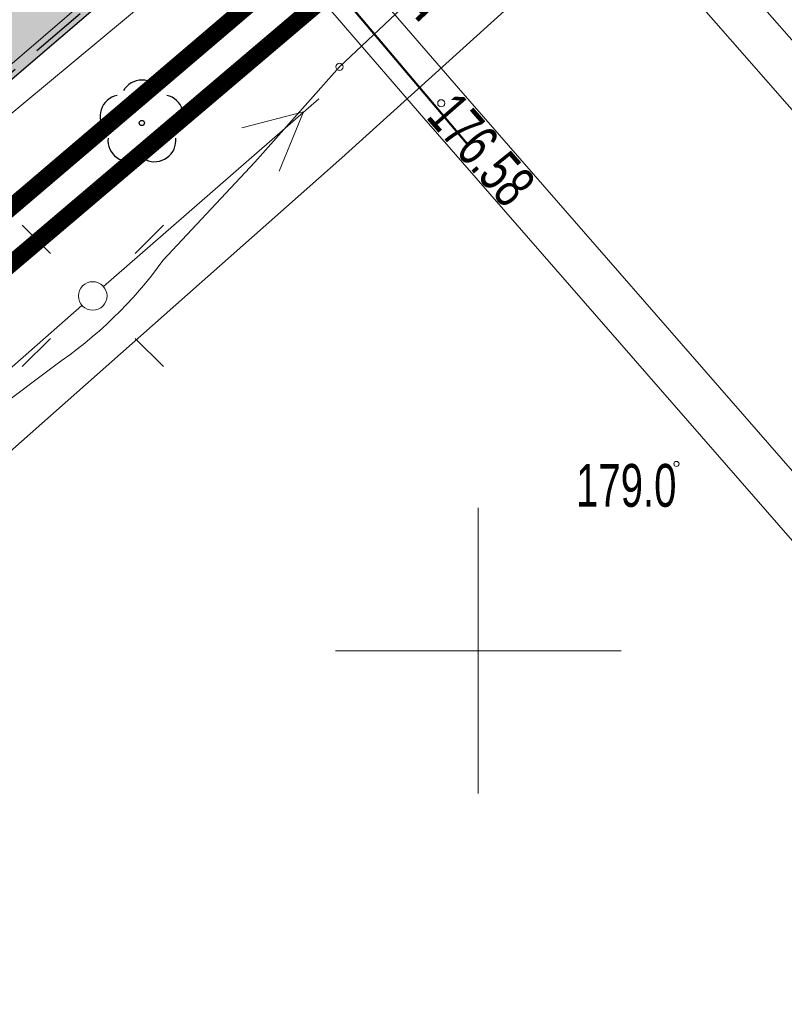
# Model space of a CAD drawing. Header units: metres. Extents: x 7429064 to 7431133, y 5709479 to 5714472.
# Tile 113 of 176: x 7429692 to 7429705, y 5709994 to 5710011. Entities that reach past the tile are written whole.
import ezdxf
from ezdxf.enums import TextEntityAlignment as Align

# ---------------------------------------------------------------- set-up
doc = ezdxf.new("R2010")
doc.units = ezdxf.units.M
for name, pattern in [('1', [0]), ('2_KTCR02', [1.5, 1, -0.5]), ('3_KTCR02', [1.5, 1, -0.5]), ('4_SUPE_01', [0]), ('4_SUPT_01', [0]), ('4_SUPW_01', [0]), ('7_1', [0]), ('7_SUPE_01', [0]), ('7_SUPT_01', [0]), ('7_SUPW_01', [0]), ('HIDDEN', [0.375, 0.25, -0.125])]:
    doc.linetypes.add(name, pattern=pattern)
doc.layers.add('_1_Mapa', color=7, linetype='Continuous')
doc.layers.add('_Brudnopis', color=22, linetype='Continuous', lineweight=50, plot=False)
for name, color, linetype, lineweight in [('_D_7_PAS DROGOWY-LINIA ROZGR TEREN INW', 222, 'HIDDEN', 50), ('_D_7_TEREN NIEZBEDNY DLA OB_BUD', 252, 'HIDDEN', 50), ('KRZYZE_L_0', 252, '1', 18), ('KTCR_L_1', 252, '2_KTCR02', 30), ('OBOP_T_1', 82, 'Continuous', 30), ('RTPW_T_0', 252, 'Continuous', 15), ('SUPE_L_3', 252, '4_SUPE_01', 18), ('SUPT_L_0', 252, '4_SUPT_01', 18), ('SUPW_L_0', 252, '4_SUPW_01', 18), ('SUSM_T_0', 252, 'Continuous', 18), ('SUSM_T_3', 252, 'Continuous', 18), ('SUTE_T_0', 252, 'Continuous', 18), ('SUTW_T_0', 252, 'Continuous', 18)]:
    doc.layers.add(name, color=color, linetype=linetype, lineweight=lineweight)
doc.layers.add('D_1_LINIA_OBRZEŻE_BET_6x30cm - III', color=24, linetype='Continuous', lineweight=30, transparency=0.3)
doc.layers.add('D_2_HECZ_CHODNIK_KOSTKA', color=7, linetype='Continuous', lineweight=0, true_color=0xf7f588, transparency=0.35)
doc.layers.add('DZIALKA_L_0', color=7, linetype='1', lineweight=40, true_color=0x008000)

# ---------------------------------------------------------------- blocks, each defined once
blk = doc.blocks.new('3_OBOP02_01')
at = {"linetype": 'Continuous'}
blk.add_circle((0, 0), 0.045, dxfattribs=at)
for centre, start, end in [((0, 0.375), 30.1401, 149.8599), ((-0.357, 0.116), 102.1445, 221.86), ((0.357, 0.116), 318.14, 77.8555), ((-0.22, -0.303), 174.1482, 293.8542), ((0.22, -0.303), 246.1458, 5.8518)]:
    blk.add_arc(centre, 0.375, start, end, dxfattribs=at)
blk = doc.blocks.new('3_RTPW01')
at = {"linetype": 'Continuous'}
blk.add_circle((0, 0), 0.045, dxfattribs=at)
blk = doc.blocks.new('7_SUSM04_01')
at = {"linetype": 'Continuous'}
blk.add_circle((0, 0), 0.25, dxfattribs=at)
blk = doc.blocks.new('7_SUSM01_01')
at = {"linetype": 'Continuous'}
for p, q in [((-0.742, 0.742), (-1.237, 1.237)), ((0.742, 0.742), (1.237, 1.237)), ((-0.742, -0.742), (-1.237, -1.237)), ((0.742, -0.742), (1.237, -1.237))]:
    blk.add_line(p, q, dxfattribs=at)
blk = doc.blocks.new('7_SUPS01_03')
at = {"linetype": 'Continuous'}
blk.add_circle((0, 0), 0.0625, dxfattribs=at)
blk = doc.blocks.new('7_SUPS01_08')
at = {"linetype": 'Continuous'}
blk.add_circle((0, 0), 0.0625, dxfattribs=at)
blk = doc.blocks.new('X-ref_MDCP_Szara')
at = {"layer": 'DZIALKA_L_0', "linetype": '1'}
blk.add_line((7429668.8, 5709988.15), (7429832.91, 5710127.96), dxfattribs=at)
at = {"layer": 'KRZYZE_L_0', "linetype": '1'}
for p, q in [((7429700, 5709997.5), (7429700, 5710002.5)), ((7429697.5, 5710000), (7429702.5, 5710000))]:
    blk.add_line(p, q, dxfattribs=at)
at = {"layer": 'KTCR_L_1', "linetype": '3_KTCR02'}
blk.add_line((7429693.03, 5710011.15), (7429670.48, 5709991.88), dxfattribs=at)
at = {"layer": 'SUPE_L_3', "linetype": '7_SUPE_01'}
for p, q in [((7429697.57, 5710010.22), (7429700.16, 5710012.66)), ((7429696.09, 5710008.55), (7429697.57, 5710010.22)), ((7429693.438, 5710006.374), (7429697.206, 5710009.662)), ((7429695.86, 5710009.151), (7429696.942, 5710009.431)), ((7429696.517, 5710008.397), (7429696.942, 5710009.431)), ((7429694.48, 5710006.83), (7429696.09, 5710008.55)), ((7429689.303, 5710002.748), (7429693.062, 5710006.045)), ((7429689.5, 5710002.68), (7429692.58, 5710004.99))]:
    blk.add_line(p, q, dxfattribs=at)
blk.add_arc((7429688.274, 5710011.337), 7.67, 304.1524, 324.0094, dxfattribs=at)
at = {"layer": 'SUPT_L_0', "linetype": '7_SUPT_01'}
for p, q in [((7429679.55, 5709999.21), (7429709.97, 5710024.48)), ((7429697.61, 5710008.63), (7429706.58, 5710016.73)), ((7429691.22, 5710002.97), (7429697.61, 5710008.63))]:
    blk.add_line(p, q, dxfattribs=at)
at = {"layer": 'SUPW_L_0', "linetype": '7_SUPW_01'}
blk.add_line((7429659.872, 5709982.877), (7429732.87, 5710045.46), dxfattribs=at)
at = {"layer": 'SUPW_L_0', "linetype": '7_1'}
for p, q in [((7429659.872, 5709982.877), (7429732.87, 5710045.46)), ((7429693.294, 5710024.684), (7429722.85, 5709990.774)), ((7429722.25, 5709990.244), (7429692.691, 5710024.159)), ((7429695.105, 5710015.106), (7429699.654, 5710009.846)), ((7429699.05, 5710009.321), (7429694.5, 5710014.582)), ((7429699.654, 5710009.846), (7429719.14, 5709987.498)), ((7429718.54, 5709986.968), (7429699.05, 5710009.321))]:
    blk.add_line(p, q, dxfattribs=at)
at = {"layer": 'OBOP_T_1'}
blk.add_blockref('3_OBOP02_01', (7429694.111, 5710009.238), dxfattribs=at)
at = {"layer": 'RTPW_T_0'}
blk.add_blockref('3_RTPW01', (7429703.47, 5710003.27), dxfattribs=at)
at = {"layer": 'SUSM_T_0'}
blk.add_blockref('7_SUSM01_01', (7429693.25, 5710006.21), dxfattribs=at)
at = {"layer": 'SUSM_T_3', "rotation": 172.1400045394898}
blk.add_blockref('7_SUSM04_01', (7429693.25, 5710006.21), dxfattribs=at)
at = {"layer": 'SUTE_T_0'}
blk.add_blockref('7_SUPS01_03', (7429697.57, 5710010.22), dxfattribs=at)
at = {"layer": 'SUTW_T_0'}
blk.add_blockref('7_SUPS01_08', (7429699.352, 5710009.583), dxfattribs=at)
at = {"layer": 'RTPW_T_0', "width": 0.7}
blk.add_text('179.0', height=0.75, dxfattribs=at).set_placement((7429703.47, 5710003.27), align=Align.TOP_RIGHT)
at = {"layer": 'SUTE_T_0', "width": 0.7}
blk.add_text('178.0', height=0.75, rotation=43.2919, dxfattribs=at).set_placement((7429698.658, 5710011.245), align=Align.MIDDLE_LEFT)
at = {"layer": 'SUTW_T_0', "width": 0.7}
blk.add_text('176.58', height=0.75, rotation=311.0679, dxfattribs=at).set_placement((7429699.352, 5710009.583), align=Align.MIDDLE_LEFT)

msp = doc.modelspace()

# ---------------------------------------------------------------- hatches: boundary and pattern name
at = {"layer": 'D_2_HECZ_CHODNIK_KOSTKA', "transparency": 33554585}
h = msp.add_hatch(color=256, dxfattribs=at)
h.dxf.hatch_style = 1
h.paths.add_polyline_path([(7429638.934, 5709954.087), (7429640.777, 5709951.999), (7429638.441, 5709949.938), (7429636.626, 5709951.994)], flags=16)
edge = h.paths.add_edge_path(flags=16)
edge.add_arc((7429654.582, 5709963.368), 1.5, 0, 360)
h.paths.add_polyline_path([(7429662.693, 5709978.696), (7429660.193, 5709981.617), (7429660.302, 5709983.027), (7429663.87, 5709986.081), (7429664.797, 5709985.745), (7429665.85, 5709979.514), (7429664.189, 5709978.469)], flags=16)
edge = h.paths.add_edge_path(flags=16)
edge.add_arc((7429638.601, 5709947.846), 0.045, 131.8272, 219.3849)
edge.add_line((7429638.566, 5709947.817), (7429636.832, 5709946.394))
edge.add_line((7429636.832, 5709946.394), (7429635.391, 5709947.983))
edge.add_line((7429635.391, 5709947.983), (7429637.179, 5709949.435))
edge.add_line((7429637.179, 5709949.435), (7429638.571, 5709947.879))
edge = h.paths.add_edge_path(flags=16)
edge.add_arc((7429645.82, 5709955.199), 1.5, 0, 180)
edge.add_arc((7429645.82, 5709955.199), 1.5, 180, 360)
edge = h.paths.add_edge_path()
edge.add_line((7429712.034, 5710029.935), (7429658.242, 5709983.896))
edge.add_arc((7429659.833, 5709982.472), 2.136, 138.1636, 217.4167)
edge.add_line((7429658.137, 5709981.174), (7429662.461, 5709976.122))
edge.add_line((7429662.461, 5709976.122), (7429648.558, 5709964.222))
edge.add_line((7429648.558, 5709964.222), (7429646.835, 5709966.236))
edge.add_line((7429646.835, 5709966.236), (7429635.022, 5709956.126))
edge.add_arc((7429638.273, 5709952.327), 5, 130.559, 179.1421)
edge.add_line((7429633.274, 5709952.402), (7429636.193, 5709940.012))
edge.add_line((7429636.193, 5709940.012), (7429636.937, 5709940.297))
edge.add_line((7429636.937, 5709940.297), (7429638.161, 5709941.514))
edge.add_line((7429638.161, 5709941.514), (7429636.84, 5709943.07))
edge.add_line((7429636.84, 5709943.07), (7429641.44, 5709947.06))
edge.add_line((7429641.44, 5709947.06), (7429642.8, 5709945.53))
edge.add_line((7429642.8, 5709945.53), (7429644.87, 5709947.34))
edge.add_line((7429644.87, 5709947.34), (7429643.5, 5709948.96))
edge.add_line((7429643.5, 5709948.96), (7429652.14, 5709956.36))
edge.add_line((7429652.14, 5709956.36), (7429658.31, 5709961.76))
edge.add_line((7429658.31, 5709961.76), (7429659.652, 5709960.219))
edge.add_line((7429659.652, 5709960.219), (7429660.67, 5709961.16))
edge.add_line((7429660.67, 5709961.16), (7429659.38, 5709962.66))
edge.add_line((7429659.38, 5709962.66), (7429662.38, 5709965.27))
edge.add_line((7429662.38, 5709965.27), (7429663.721, 5709963.735))
edge.add_line((7429663.721, 5709963.735), (7429664.65, 5709964.56))
edge.add_line((7429664.65, 5709964.56), (7429661.84, 5709967.78))
edge.add_line((7429661.84, 5709967.78), (7429666.72, 5709971.95))
edge.add_line((7429666.72, 5709971.95), (7429664.152, 5709974.98))
edge.add_line((7429664.152, 5709974.98), (7429668.661, 5709978.913))
edge.add_line((7429668.661, 5709978.913), (7429667.19, 5709980.588))
edge.add_line((7429667.19, 5709980.588), (7429666.126, 5709986.882))
edge.add_line((7429666.126, 5709986.882), (7429666.719, 5709988.519))
edge.add_line((7429666.719, 5709988.519), (7429714.477, 5710029.393))
edge.add_line((7429714.477, 5710029.393), (7429714.151, 5710029.773))
edge.add_line((7429714.151, 5710029.773), (7429712.034, 5710029.935))
edge = h.paths.add_edge_path()
edge.add_line((7429827.678, 5710127.816), (7429718.119, 5710035.128))
edge.add_line((7429718.119, 5710035.128), (7429717.952, 5710033.022))
edge.add_line((7429717.952, 5710033.022), (7429718.278, 5710032.643))
edge.add_line((7429718.278, 5710032.643), (7429831.149, 5710128.133))
edge.add_arc((7429829.636, 5710125.542), 3, 59.7039, 130.7355)

# ---------------------------------------------------------------- linework, layer by layer
at = {"layer": '_Brudnopis', "flags": 128}
msp.add_lwpolyline([(7429699.836, 5710008.84), (7429685.504, 5710025.781)], dxfattribs=at)
at = {"layer": '_D_7_PAS DROGOWY-LINIA ROZGR TEREN INW', "ltscale": 10, "const_width": 0.3, "flags": 128}
msp.add_lwpolyline([(7429668.8, 5709988.15), (7429832.91, 5710127.96)], dxfattribs=at)
at = {"layer": '_D_7_TEREN NIEZBEDNY DLA OB_BUD', "ltscale": 10, "const_width": 0.3, "flags": 128}
msp.add_lwpolyline([(7429838.642, 5710133.498), (7429838.163, 5710130.983), (7429669.785, 5709988.07), (7429674.221, 5709982.833), (7429665.132, 5709974.906), (7429667.705, 5709971.871), (7429662.832, 5709967.707), (7429665.637, 5709964.494), (7429637.109, 5709939.516), (7429616.438, 5709933.991), (7429410.711, 5709758.425), (7429398.46, 5709756.965), (7429363.725, 5709727.377), (7429364.497, 5709726.485), (7429330.157, 5709696.304), (7429317.553, 5709687.475), (7429303.139, 5709679.24), (7429296.402, 5709677.454), (7429295.854, 5709678.755), (7429285.213, 5709675.171), (7429285.468, 5709665.629), (7429278.469, 5709665.47), (7429278.347, 5709670.061), (7429254.481, 5709660.887), (7429229.937, 5709651.368), (7429224.487, 5709665.833), (7429244.657, 5709675.131), (7429249.847, 5709679.192), (7429269.079, 5709686.95), (7429282.549, 5709692.752), (7429296.468, 5709699.803), (7429307.464, 5709706.348), (7429318.986, 5709714.248), (7429330.313, 5709723.204), (7429495.004, 5709862.943), (7429615.273, 5709965.877), (7429632.42, 5709989.108), (7429648.373, 5710002.762), (7429661.377, 5710006.8), (7429669.911, 5710012.64), (7429707.476, 5710044.593), (7429834.508, 5710152.316), (7429838.121, 5710158.939), (7429844.755, 5710193.28), (7429843.741, 5710206.48), (7429852.314, 5710203.598), (7429849.368, 5710188.375), (7429850.227, 5710185.684), (7429848.746, 5710185.163), (7429846.827, 5710175.247), (7429842.58, 5710153.283), (7429856.534, 5710164.104), (7429864.199, 5710154.59)], close=True, dxfattribs=at)
at = {"layer": 'D_1_LINIA_OBRZEŻE_BET_6x30cm - III', "flags": 128}
msp.add_lwpolyline([(7429668.661, 5709978.913), (7429667.19, 5709980.588), (7429666.126, 5709986.882), (7429666.719, 5709988.519), (7429714.477, 5710029.393)], dxfattribs=at)

# ---------------------------------------------------------------- block references
at = {"layer": '_1_Mapa'}
msp.add_blockref('X-ref_MDCP_Szara', (0, 0), dxfattribs=at)

doc.saveas('drawing.dxf')
